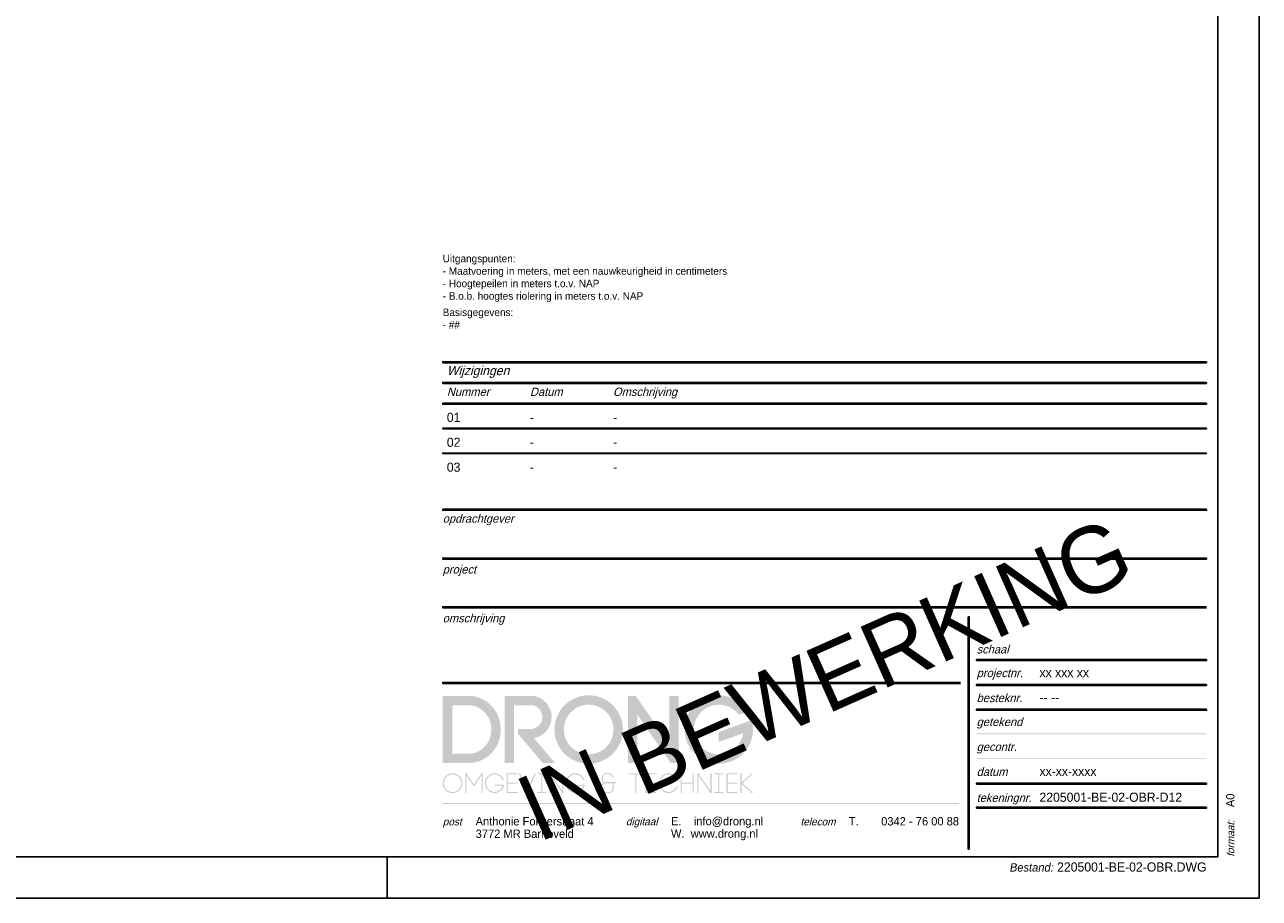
# Paper-space layout 'A0' of a CAD drawing. Header units: metres. Extents: x -807 to 382, y -172 to 669.
# Tile 2 of 3: x 85 to 382, y -172 to 38. Entities that reach past the tile are written whole.
import ezdxf
from ezdxf.enums import TextEntityAlignment as Align

# ---------------------------------------------------------------- set-up
doc = ezdxf.new("R2010")
doc.units = ezdxf.units.M
doc.styles.add('Drong', font='txt', dxfattribs={"height": 1.8})
doc.styles.add('eurostile', font='txt')

# ---------------------------------------------------------------- blocks, each defined once
blk = doc.blocks.new('Kader_A0')
at = {"color": 5}
blk.add_line((979, 0), (979, 10), dxfattribs=at)
at = {"color": 1}
blk.add_lwpolyline([(1189, 0), (1189, 841), (0, 841), (0, 0)], close=True, dxfattribs=at)
at = {"color": 5}
blk.add_lwpolyline([(10, 10), (1179, 10), (1179, 831), (10, 831)], close=True, dxfattribs=at)
at = {"color": 2, "style": 'eurostile'}
blk.add_text('A0', height=2, rotation=90, dxfattribs=at).set_placement((1183, 21.94))
at = {"color": 251, "true_color": 0x5a5b5e, "style": 'eurostile', "oblique": 15}
blk.add_text('formaat:', height=1.8, rotation=90, dxfattribs=at).set_placement((1183, 10))
blk = doc.blocks.new('*U27')
at = {"true_color": 0x5a5b5e}
for points in [[(-2.71, 83.4), (-2.71, 83.64), (-186.61, 83.64), (-186.61, 83.4)], [(-2.71, 71.66), (-2.71, 71.9), (-186.61, 71.9), (-186.61, 71.66)], [(-2.71, 60.16), (-186.61, 60.16), (-186.61, 59.92), (-2.71, 59.92)], [(-60.12, 1.84), (-59.88, 1.84), (-59.88, 57.78), (-60.12, 57.78)], [(-2.71, 47.44), (-58.06, 47.44), (-58.06, 47.2), (-2.71, 47.2)], [(-61.94, 41.97), (-186.61, 41.97), (-186.61, 41.73), (-61.94, 41.73)], [(-2.71, 41.49), (-58.06, 41.49), (-58.06, 41.25), (-2.71, 41.25)], [(-2.71, 35.49), (-58.06, 35.49), (-58.06, 35.25), (-2.71, 35.25)], [(-2.71, 29.73), (-58.06, 29.73), (-58.06, 29.49), (-2.71, 29.49)], [(-2.71, 23.73), (-58.06, 23.73), (-58.06, 23.49), (-2.71, 23.49)], [(-2.71, 17.73), (-58.06, 17.73), (-58.06, 17.49), (-2.71, 17.49)], [(-62.27, 12.73), (-62.27, 12.97), (-186.61, 12.97), (-186.61, 12.73)], [(-2.71, 11.97), (-58.06, 11.97), (-58.06, 11.73), (-2.71, 11.73)]]:
    blk.add_hatch(color=251, dxfattribs=at).paths.add_polyline_path(points)
h = blk.add_hatch(color=251, dxfattribs=at)
h.dxf.hatch_style = 1
h.paths.add_polyline_path([(-129.83, 38.73), (-132.08, 38.73), (-132.08, 27.06), (-140.13, 38.73), (-141.98, 38.73), (-141.98, 22.53), (-139.73, 22.53), (-139.73, 34.19), (-131.69, 22.53), (-129.83, 22.53)])
h.paths.add_polyline_path([(-143.23, 30.63, 1), (-159.7, 30.63, 1)])
h.paths.add_polyline_path([(-157.45, 30.63, -1), (-145.48, 30.63, -1)], flags=16)
h.paths.add_polyline_path([(-164.91, 38.73), (-171.66, 38.73), (-171.66, 22.53), (-169.41, 22.53), (-169.41, 36.48), (-165.06, 36.48, -0.847211), (-165.03, 30.78), (-168.5, 30.78), (-168.5, 29.62), (-162.48, 22.53), (-159.53, 22.53), (-164.65, 28.56, 0.864565)])
h.paths.add_polyline_path([(-172.66, 30.63, 0.392293), (-179.83, 38.73), (-186.58, 38.73), (-186.58, 22.53), (-179.83, 22.53, 0.392293)])
h.paths.add_polyline_path([(-179.95, 24.78), (-184.33, 24.78), (-184.33, 36.48), (-179.95, 36.48, -0.389803), (-174.91, 30.63, -0.389803)], flags=16)
h.paths.add_polyline_path([(-181.86, 17.71, 1), (-186.63, 17.71, 1)])
h.paths.add_polyline_path([(-186.36, 17.71, -1), (-182.13, 17.71, -1)], flags=16)
h.paths.add_polyline_path([(-180.9, 19.59), (-179.21, 17.09), (-178.94, 17.09), (-177.25, 19.59), (-177.25, 15.35), (-176.98, 15.35), (-176.98, 20.08), (-177.25, 20.08), (-179.08, 17.37), (-180.9, 20.08), (-181.17, 20.08), (-181.17, 15.35), (-180.9, 15.35)])
h.paths.add_polyline_path([(-174.12, 19.83, -0.299829), (-172.22, 18.49), (-171.93, 18.49, 0.312857), (-174.12, 20.1, 0.973185), (-174.12, 15.33, 0.367595), (-171.82, 17.39), (-174.12, 17.39), (-174.12, 17.12), (-172.16, 17.12, -0.326122), (-174.13, 15.6, -0.968036)])
h.paths.add_polyline_path([(-170.94, 17.58), (-168.6, 17.58), (-168.6, 17.85), (-170.94, 17.85), (-170.94, 19.81), (-168.6, 19.81), (-168.6, 20.08), (-171.21, 20.08), (-171.21, 15.35), (-168.6, 15.35), (-168.6, 15.62), (-170.94, 15.62)])
h.paths.add_polyline_path([(-164.22, 20.08), (-164.51, 20.08), (-166.25, 15.74), (-167.99, 20.08), (-168.28, 20.08), (-166.39, 15.35), (-166.12, 15.35)])
h.paths.add_polyline_path([(-162.61, 19.81), (-161.64, 19.81), (-161.64, 20.08), (-163.84, 20.08), (-163.84, 19.81), (-162.88, 19.81), (-162.88, 15.62), (-163.84, 15.62), (-163.84, 15.35), (-161.64, 15.35), (-161.64, 15.62), (-162.61, 15.62)])
h.paths.add_polyline_path([(-160.69, 19.59), (-157.82, 15.35), (-157.54, 15.35), (-157.54, 20.08), (-157.81, 20.08), (-157.81, 15.81), (-160.69, 20.08), (-160.96, 20.08), (-160.96, 15.35), (-160.69, 15.35)])
h.paths.add_polyline_path([(-154.69, 19.83, -0.299829), (-152.79, 18.49), (-152.5, 18.49, 0.312857), (-154.69, 20.1, 0.973185), (-154.69, 15.33, 0.367595), (-152.39, 17.39), (-154.69, 17.39), (-154.69, 17.12), (-152.72, 17.12, -0.326122), (-154.7, 15.6, -0.968036)])
h.paths.add_polyline_path([(-145.41, 16.35), (-145.41, 17.7), (-145.68, 17.7), (-145.68, 16.36, -0.362218), (-146.37, 15.62), (-147.34, 15.62, -0.96912), (-147.29, 17.7), (-147.24, 17.7), (-144.86, 17.7), (-144.86, 17.97), (-147.24, 17.97), (-147.5, 17.97, -0.336634), (-148.05, 18.48), (-148.05, 19.08, -0.394475), (-147.03, 19.91), (-146.8, 19.91, -0.327531), (-145.76, 19.1), (-145.48, 19.1, 0.343589), (-146.8, 20.18), (-147.02, 20.18, 0.396753), (-148.32, 19.1), (-148.32, 18.47, 0.301998), (-147.82, 17.84, 0.792804), (-147.35, 15.35), (-146.58, 15.35), (-146.35, 15.35, 0.369245)])
h.paths.add_polyline_path([(-139.97, 19.81), (-138.4, 19.81), (-138.4, 20.08), (-141.82, 20.08), (-141.82, 19.81), (-140.24, 19.81), (-140.24, 15.35), (-139.97, 15.35)])
h.paths.add_polyline_path([(-135.18, 15.62), (-137.52, 15.62), (-137.52, 17.58), (-135.18, 17.58), (-135.18, 17.85), (-137.52, 17.85), (-137.52, 19.81), (-135.18, 19.81), (-135.18, 20.08), (-137.79, 20.08), (-137.79, 15.35), (-135.18, 15.35)])
h.paths.add_polyline_path([(-130.04, 16.89), (-130.33, 16.89, -0.294407), (-132.22, 15.6, -0.968036), (-132.22, 19.83, -0.299829), (-130.31, 18.49), (-130.03, 18.49, 0.312857), (-132.22, 20.1, 0.973185), (-132.22, 15.33, 0.307268)])
h.paths.add_polyline_path([(-129.08, 17.58), (-126.42, 17.58), (-126.42, 15.35), (-126.15, 15.35), (-126.15, 20.08), (-126.42, 20.08), (-126.42, 17.85), (-129.08, 17.85), (-129.08, 20.08), (-129.35, 20.08), (-129.35, 15.35), (-129.08, 15.35)])
h.paths.add_polyline_path([(-125.04, 19.59), (-122.18, 15.35), (-121.89, 15.35), (-121.89, 20.08), (-122.16, 20.08), (-122.16, 15.81), (-125.04, 20.08), (-125.31, 20.08), (-125.31, 15.35), (-125.04, 15.35)])
h.paths.add_polyline_path([(-119.02, 15.62), (-119.98, 15.62), (-119.98, 19.81), (-119.02, 19.81), (-119.02, 20.08), (-121.22, 20.08), (-121.22, 19.81), (-120.25, 19.81), (-120.25, 15.62), (-121.22, 15.62), (-121.22, 15.35), (-119.02, 15.35)])
h.paths.add_polyline_path([(-115.69, 15.62), (-118.03, 15.62), (-118.03, 17.58), (-115.69, 17.58), (-115.69, 17.85), (-118.03, 17.85), (-118.03, 19.81), (-115.69, 19.81), (-115.69, 20.08), (-118.3, 20.08), (-118.3, 15.35), (-115.69, 15.35)])
h.paths.add_polyline_path([(-111.85, 20.08), (-112.25, 20.08), (-114.66, 17.85), (-114.66, 20.08), (-114.93, 20.08), (-114.93, 15.35), (-114.66, 15.35), (-114.66, 17.58), (-112.25, 15.35), (-111.85, 15.35), (-114.41, 17.71)])
at = {"true_color": 0x558030}
h = blk.add_hatch(color=87, dxfattribs=at)
h.dxf.hatch_style = 1
h.paths.add_polyline_path([(-115.32, 34.16), (-113.14, 34.95, 14.539465), (-112.23, 32.89), (-120.15, 30), (-120.15, 27.61), (-114.23, 29.77, -5.093635)])
at = {"color": 251, "true_color": 0x5a5b5e}
for points in [[(-2.71, 83.64), (-186.61, 83.64), (-186.61, 83.4), (-2.71, 83.4)], [(-2.71, 71.9), (-186.61, 71.9), (-186.61, 71.66), (-2.71, 71.66)], [(-60.12, 57.78), (-60.12, 1.84), (-59.88, 1.84), (-59.88, 57.78)], [(-2.71, 47.44), (-58.06, 47.44), (-58.06, 47.2), (-2.71, 47.2)], [(-2.71, 41.49), (-58.06, 41.49), (-58.06, 41.25), (-2.71, 41.25)], [(-2.71, 35.49), (-58.06, 35.49), (-58.06, 35.25), (-2.71, 35.25)], [(-2.71, 17.73), (-58.06, 17.73), (-58.06, 17.49), (-2.71, 17.49)], [(-2.71, 11.97), (-58.06, 11.97), (-58.06, 11.73), (-2.71, 11.73)]]:
    blk.add_lwpolyline(points, close=True, dxfattribs=at)
for points in [[(-2.71, 60.16), (-186.61, 60.16), (-186.61, 59.92), (-2.71, 59.92)], [(-61.94, 41.97), (-186.61, 41.97), (-186.61, 41.73), (-61.94, 41.73)]]:
    blk.add_lwpolyline(points, dxfattribs=at)
at = {"color": 251, "true_color": 0x5a5b5e, "style": 'eurostile', "oblique": 15}
for s, height, p in [('opdrachtgever', 2, (-186.61, 80.4)), ('project', 2, (-186.61, 68.16)), ('omschrijving', 2, (-186.61, 56.42)), ('schaal', 2, (-58.06, 48.93)), ('projectnr.', 2, (-58.06, 43.22)), ('besteknr.', 2, (-58.06, 37.22)), ('getekend', 2, (-58.06, 31.46)), ('gecontr.', 2, (-58.06, 25.46)), ('datum', 2, (-58.06, 19.46)), ('tekeningnr.', 2, (-58.06, 13.2)), ('post', 1.8, (-186.61, 7.54)), ('digitaal', 1.8, (-142.5, 7.58)), ('telecom', 1.8, (-100.47, 7.54))]:
    blk.add_text(s, height=height, dxfattribs=at).set_placement(p)
at = {"color": 253, "style": 'Drong'}
blk.add_text('IN BEWERKING', height=16, rotation=23.9806, dxfattribs=at).set_placement((-94.66, 42.74), align=Align.MIDDLE_CENTER)
at = {"color": 2, "style": 'eurostile'}
for s, p in [('Anthonie Fokkerstraat 4', (-178.68, 7.54)), ('E.    info@drong.nl', (-131.65, 7.58)), ('T.', (-88.82, 7.54)), ('3772 MR Barneveld', (-178.68, 4.54)), ('W.  www.drong.nl', (-131.65, 4.58))]:
    blk.add_text(s, height=2, dxfattribs=at).set_placement(p)
blk.add_text('0342 - 76 00 88', height=2, dxfattribs=at).set_placement((-62.3, 7.54), align=Align.RIGHT)
at = {"color": 2, "char_height": 2.2, "style": 'eurostile'}
for s, insert, attachment_point in [('2205001-BE-02-OBR-D12', (-42.93, 13.2), 7), ('{\\fEurostile|b0|i1|c0|p34;\\H0.90909x;\\C251;\\c6183770;Bestand\\C166;\\c7743232;:} 2205001-BE-02-OBR.DWG ', (-2.71, -1.36), 3)]:
    blk.add_mtext(s, dxfattribs=dict(at, insert=insert, attachment_point=attachment_point))
at = {"color": 2, "style": 'eurostile'}
for tag, p, height in [('OPDRACHTGEVER', (-186.61, 74.4), 3), ('PROJECT', (-186.61, 62.66), 3), ('OMSCHRIJVING1', (-186.61, 50.42), 3), ('SCHAAL', (-42.93, 48.93), 2.2), ('OMSCHRIJVING2', (-186.61, 44.97), 3), ('PROJECTNUMMER', (-42.93, 43.22), 2.2), ('BESTEKSNR', (-42.93, 37.22), 2.2), ('TEKENAAR', (-42.93, 31.46), 2.2), ('GECONTROLEERD', (-42.93, 25.46), 2.2), ('DATUM', (-42.93, 19.46), 2.2)]:
    blk.add_attdef(tag, p, '', height=height, dxfattribs=at)
at = {"color": 240, "style": 'eurostile'}
blk.add_attdef('STATUS', text='', height=5, dxfattribs=at).set_placement((-30.39, 6.22), align=Align.MIDDLE_CENTER)
blk = doc.blocks.new('*U24')
at = {"true_color": 0x5a5b5e}
for points in [[(183.89, 35.26), (183.89, 35.5), (0, 35.5), (0, 35.26)], [(183.89, 30.26), (183.89, 30.5), (0, 30.5), (0, 30.26)], [(183.89, 25.26), (183.89, 25.5), (0, 25.5), (0, 25.26)], [(183.89, 19.38), (183.89, 19.5), (0, 19.5), (0, 19.38)], [(183.89, 13.38), (183.89, 13.5), (0, 13.5), (0, 13.38)]]:
    blk.add_hatch(color=251, dxfattribs=at).paths.add_polyline_path(points)
at = {"color": 251, "true_color": 0x5a5b5e}
for points in [[(183.89, 35.5), (0, 35.5), (0, 35.26), (183.89, 35.26)], [(183.89, 30.5), (0, 30.5), (0, 30.26), (183.89, 30.26)], [(183.89, 25.5), (0, 25.5), (0, 25.26), (183.89, 25.26)], [(183.89, 19.5), (0, 19.5), (0, 19.38), (183.89, 19.38)], [(183.89, 13.5), (0, 13.5), (0, 13.38), (183.89, 13.38)]]:
    blk.add_lwpolyline(points, close=True, dxfattribs=at)
at = {"color": 251, "true_color": 0x5a5b5e, "style": 'eurostile', "oblique": 15}
for s, height, p in [('Wijzigingen', 2.2, (1, 32.26)), ('Nummer', 2, (1, 27.26)), ('Datum', 2, (21, 27.26)), ('Omschrijving', 2, (41, 27.26))]:
    blk.add_text(s, height=height, dxfattribs=at).set_placement(p)
at = {"color": 2, "style": 'eurostile'}
for tag, p in [('1-NUMMER', (1, 21.01)), ('1-DATUM', (21, 21.01)), ('1-OMSCHIJVING', (41, 21.01)), ('2-NUMMER', (1, 15.01)), ('2-DATUM', (21, 15.01)), ('2-OMSCHIJVING', (41, 15.01)), ('3-NUMMER', (1, 9.01)), ('3-DATUM', (21, 9.01)), ('3-OMSCHIJVING', (41, 9.01))]:
    blk.add_attdef(tag, p, '', height=2.2, dxfattribs=at)
blk = doc.blocks.new('*U26')
at = {"style": 'Drong'}
blk.add_text('Basisgegevens:', height=1.8, dxfattribs=at).set_placement((0, 10.98))
at = {"insert": (0, 14.38), "char_height": 1.8, "width": 75.7218, "attachment_point": 7, "style": 'Drong'}
blk.add_mtext('Uitgangspunten:\\P- Maatvoering in meters, met een nauwkeurigheid in centimeters\\P- Hoogtepeilen in meters t.o.v. NAP\\P- B.o.b. hoogtes riolering in meters t.o.v. NAP', dxfattribs=at)
at = {"style": 'Drong'}
blk.add_attdef('BASISGEGEVENS1', (0, 7.98), '', height=1.8, dxfattribs=at)

psp = doc.layouts.new('A0')

# ---------------------------------------------------------------- block references
psp.add_blockref('Kader_A0', (-806.72, -171.83))
for name, p, values in [('*U26', (185.67, -42.68), {'BASISGEGEVENS1': '- ##'}), ('*U24', (185.67, -78.18), {'1-NUMMER': '01', '1-DATUM': '-', '1-OMSCHIJVING': '-', '2-NUMMER': '02', '2-DATUM': '-', '2-OMSCHIJVING': '-', '3-NUMMER': '03', '3-DATUM': '-', '3-OMSCHIJVING': '-'}), ('*U27', (372.28, -161.83), {'PROJECTNUMMER': 'xx xxx xx', 'BESTEKSNR': '-- --', 'DATUM': 'xx-xx-xxxx'})]:
    psp.add_blockref(name, p).add_auto_attribs(values)

doc.saveas('drawing.dxf')
